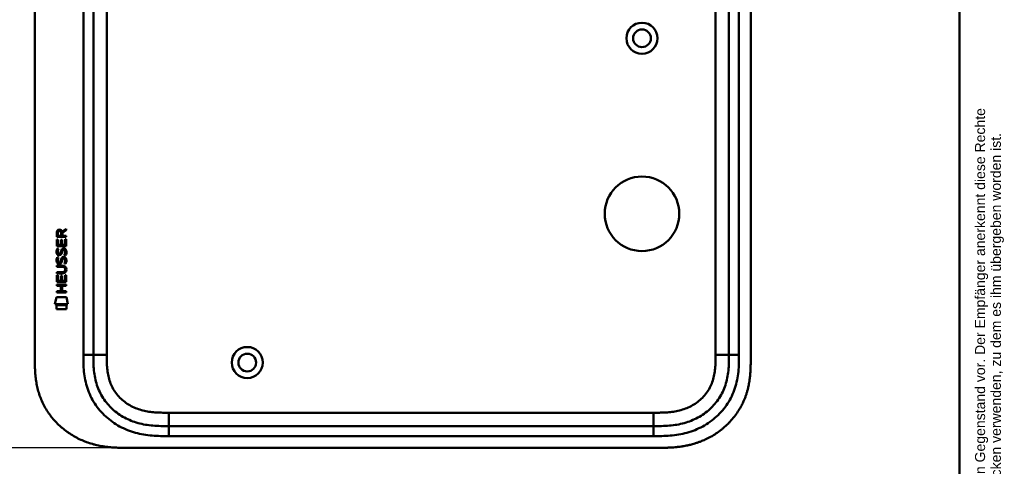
# Model space of a CAD drawing. Header units: millimetres. Extents: x 20 to 833, y 20 to 574.
# Tile 18 of 20: x 539 to 833, y 261 to 394. Entities that reach past the tile are written whole.
import ezdxf
from ezdxf.enums import TextEntityAlignment as Align

# ---------------------------------------------------------------- set-up
doc = ezdxf.new("R2010")
doc.units = ezdxf.units.MM
doc.header["$LTSCALE"] = 2
for name, color, linetype, lineweight in [('Bemaßungen(DIN)', 7, 'Continuous', 25), ('Sichtbare Kanten(DIN)', 7, 'Continuous', 50), ('Sichtbare tangentiale Kanten(DIN)', 7, 'Continuous', 50), ('Skizziergeometrie(DIN)', 7, 'Continuous', 50), ('Symbole(DIN)', 7, 'Continuous', 25)]:
    doc.layers.add(name, color=color, linetype=linetype, lineweight=lineweight)
doc.styles.add('Aktuell-DIN', font='arial.ttf')
doc.styles.add('STANDARD-DIN~0', font='arial.ttf')
doc.styles.add('Textstil10', font='arial.ttf')
doc.styles.add('Textstil41', font='arial.ttf', dxfattribs={"width": 0.8})
doc.styles.add('Textstil83', font='arial.ttf', dxfattribs={"width": 0.8})
doc.dimstyles.new('CAD-LAN', dxfattribs={"dimscale": 2, "dimtxt": 3.5, "dimasz": 2.5, "dimexe": 3.175, "dimexo": 0, "dimgap": 0.8, "dimtad": 1, "dimrnd": 1e-08, "dimtxsty": 'STANDARD-DIN~0', "dimcen": 0.09, "dimdle": 10, "dimclrd": 250, "dimclre": 250, "dimclrt": 250, "dimadec": 0, "dimazin": 2, "dimtfac": 1, "dimtmove": 0, "dimatfit": 3, "dimfxl": 1, "dimtolj": 1, "dimtzin": 0, "dimlwd": 25, "dimlwe": 25, "dimarcsym": 0})

# ---------------------------------------------------------------- blocks, each defined once
blk = doc.blocks.new('Ränder Standardrahmen')
at = {"layer": 'Skizziergeometrie(DIN)', "flags": 128}
blk.add_lwpolyline([(10, 10), (10, 287), (410, 287), (410, 10), (10, 10)], dxfattribs=at)
blk = doc.blocks.new('Schriftfelder Heusser')
at = {"layer": 'Symbole(DIN)', "color": 7, "insert": (293.33, 191.7), "char_height": 1.5, "width": 182.3003, "attachment_point": 1, "rotation": 90, "line_spacing_factor": 0.944221, "style": 'Aktuell-DIN'}
blk.add_mtext('\\fArial|b0|i0;\\H1.5000;Die Schlossfabrik Heusser AG ist Eigentümerin dieses Dokumentes und behält sich alle Rechte an diesem und dem dargestellten Gegenstand vor. Der Empfänger anerkennt diese Rechte\\Pund wird das Dokument nicht ohne schriftliche Ermächtigung der Eigentümerin Dritten zugänglich machen oder zu anderen Zwecken verwenden, zu dem es ihm übergeben worden ist.\\P ', dxfattribs=at)
at = {"layer": 'Symbole(DIN)', "color": 179, "true_color": 0x262659, "style": 'Textstil10'}
blk.add_attdef('ERSTELLUNGSDATUM_001', (217.23, 218.29), '', height=2, dxfattribs=at)
at = {"layer": 'Symbole(DIN)', "color": 179, "true_color": 0x262659}
for tag, height, style, p in [('AUTOR', 2.49, 'Aktuell-DIN', (240.03, 219.26)), ('KONTROLLDATUM', 2, 'Textstil10', (217.42, 215.04)), ('KONTROLLIERT_VON', 2, 'Textstil10', (239.98, 215.05))]:
    blk.add_attdef(tag, text='', height=height, dxfattribs=dict(at, style=style)).set_placement(p, align=Align.MIDDLE_LEFT)
at = {"layer": 'Symbole(DIN)', "color": 7, "style": 'Textstil83', "width": 0.8}
blk.add_attdef('Anfänglicher_Ansichtsmaßstab_001', (281.57, 213.34), '', height=2.3, dxfattribs=at)
at = {"layer": 'Symbole(DIN)', "color": 179, "true_color": 0x262659, "style": 'Textstil10'}
blk.add_attdef('PROJEKT', text='', height=2, dxfattribs=at).set_placement((217.77, 209.72), align=Align.BOTTOM_LEFT)
at = {"layer": 'Symbole(DIN)', "color": 7, "style": 'Textstil41', "width": 0.8}
blk.add_attdef('STATUS', text='', height=5, dxfattribs=at).set_placement((284.53, 195.86), align=Align.MIDDLE_CENTER)
blk = doc.blocks.new('*D21')
at = {"layer": 'Bemaßungen(DIN)', "color": 250, "linetype": 'Continuous', "lineweight": 25, "true_color": 0x3f3f3f, "transparency": 16777216}
for p, q in [((570.63, 511.24), (496.28, 511.24)), ((502.63, 506.24), (502.63, 271.24)), ((570.63, 266.24), (496.28, 266.24))]:
    blk.add_line(p, q, dxfattribs=at)
at = {"layer": 'Bemaßungen(DIN)', "color": 250, "linetype": 'Continuous', "true_color": 0x3f3f3f, "transparency": 16777216}
for points in [[(501.8, 506.24), (503.47, 506.24), (502.63, 511.24)], [(501.8, 271.24), (503.47, 271.24), (502.63, 266.24)]]:
    blk.add_solid(points, dxfattribs=at)
at = {"layer": 'Defpoints', "color": 0, "linetype": 'Continuous', "transparency": 16777216}
for p in [(570.63, 511.24), (502.63, 266.24), (570.63, 266.24)]:
    blk.add_point(p, dxfattribs=at)
at = {"layer": 'Bemaßungen(DIN)', "color": 250, "linetype": 'Continuous', "lineweight": 25, "true_color": 0x3f3f3f, "transparency": 16777216, "insert": (493.88, 380.92), "char_height": 7, "attachment_point": 1, "rotation": 90, "style": 'STANDARD-DIN~0'}
blk.add_mtext('\\A1;245', dxfattribs=at)

msp = doc.modelspace()

# ---------------------------------------------------------------- linework, layer by layer
at = {"layer": 'Sichtbare Kanten(DIN)'}
for p, q in [((543.594, 293.027), (543.594, 484.459)), ((561.094, 483.459), (561.094, 294.027)), ((751.094, 294.027), (751.094, 483.459)), ((757.594, 293.027), (757.594, 484.459)), ((550.128, 329.317), (550.131, 330.63)), ((550.479, 330.586), (550.478, 329.698)), ((550.478, 329.698), (551.496, 329.697)), ((551.496, 329.697), (551.496, 330.585)), ((551.793, 330.946), (552.989, 331.736)), ((551.846, 330.547), (551.845, 329.697)), ((551.845, 329.697), (552.987, 329.696)), ((552.988, 331.302), (551.846, 330.547)), ((552.987, 329.696), (552.987, 329.314)), ((552.989, 331.736), (552.988, 331.302)), ((550.126, 326.586), (550.128, 328.591)), ((552.987, 329.314), (550.128, 329.317)), ((550.128, 328.591), (550.476, 328.59)), ((550.476, 328.59), (550.475, 326.963)), ((550.475, 326.963), (551.369, 326.962)), ((551.369, 326.962), (551.371, 328.409)), ((551.371, 328.409), (551.719, 328.409)), ((551.719, 328.409), (551.718, 326.962)), ((551.718, 326.962), (552.636, 326.961)), ((552.636, 326.961), (552.638, 328.608)), ((552.638, 328.608), (552.986, 328.608)), ((552.986, 328.608), (552.985, 326.584)), ((552.985, 326.584), (550.126, 326.586)), ((550.298, 325.812), (550.636, 325.712)), ((550.494, 324.481), (550.501, 324.464)), ((551.178, 324.383), (551.189, 324.4)), ((552.226, 325.509), (552.215, 325.509)), ((550.296, 323.266), (550.634, 323.166)), ((550.492, 321.934), (550.499, 321.917)), ((551.176, 321.837), (551.187, 321.853)), ((552.224, 322.963), (552.213, 322.963)), ((550.119, 318.424), (550.12, 318.801)), ((551.765, 318.423), (550.119, 318.424)), ((550.12, 318.801), (551.79, 318.8)), ((550.121, 320.736), (551.767, 320.734)), ((550.121, 320.359), (550.121, 320.736)), ((551.791, 320.357), (550.121, 320.359)), ((552.671, 319.572), (552.671, 319.582)), ((550.115, 314.678), (550.116, 315.055)), ((550.116, 315.055), (552.974, 315.053)), ((550.117, 315.849), (550.119, 317.853)), ((552.976, 315.846), (550.117, 315.849)), ((550.119, 317.853), (550.468, 317.853)), ((550.468, 317.853), (550.466, 316.225)), ((550.466, 316.225), (551.361, 316.225)), ((551.361, 316.225), (551.362, 317.672)), ((551.362, 317.672), (551.71, 317.671)), ((551.71, 317.671), (551.709, 316.224)), ((551.709, 316.224), (552.628, 316.224)), ((552.628, 316.224), (552.629, 317.871)), ((552.629, 317.871), (552.978, 317.871)), ((552.974, 315.053), (552.974, 314.676)), ((552.978, 317.871), (552.976, 315.846)), ((550.114, 312.743), (550.114, 313.12)), ((550.114, 313.12), (551.357, 313.119)), ((552.972, 312.741), (550.114, 312.743)), ((551.358, 314.677), (550.115, 314.678)), ((551.357, 313.119), (551.358, 314.677)), ((551.715, 314.677), (551.713, 313.119)), ((551.713, 313.119), (552.973, 313.118)), ((552.974, 314.676), (551.715, 314.677)), ((552.973, 313.118), (552.972, 312.741)), ((549.583, 309.166), (550.042, 311.299)), ((553.498, 309.163), (549.583, 309.166)), ((550.042, 311.299), (553.048, 311.297)), ((553.048, 311.297), (553.498, 309.163)), ((550.041, 307.738), (550.042, 308.88)), ((553.038, 307.736), (550.041, 307.738)), ((550.042, 308.88), (553.039, 308.878)), ((553.039, 308.878), (553.038, 307.736)), ((583.632, 272.743), (728.556, 272.743)), ((570.633, 266.243), (729.555, 266.243))]:
    msp.add_line(p, q, dxfattribs=at)
for centre, radius in [((725.094, 388.743), 4.65), ((725.094, 388.743), 2.65), ((725.094, 336.243), 11.15), ((607.094, 291.743), 4.65), ((607.094, 291.743), 2.65)]:
    msp.add_circle(centre, radius, dxfattribs=at)
for centre, major_axis, ratio, start_param, end_param in [((551.657, 329.813), (-0.976, 1.274), 0.5180415, 5.9043613, 6.8771057), ((550.265, 329.732), (1.242, 1.64), 0.5994938, 5.878165, 6.7089725), ((551.76, 327.591), (1.103, 3.296), 0.2312948, 2.8124619, 2.8734213), ((551.24, 325.275), (0.574, 1.004), 0.5438409, 2.7534304, 3.2137241), ((551.12, 324.408), (0.098, 0.139), 0.3641716, 4.4844927, 4.7925708), ((551.567, 323.823), (0.839, 1.642), 0.4591024, 5.9761877, 6.4975755), ((551.844, 325.292), (1.192, 3.54), 0.2215161, 2.8263053, 2.8854462), ((551.245, 322.737), (0.583, 1.012), 0.541605, 2.7569093, 3.2147406), ((551.118, 321.861), (0.098, 0.139), 0.3641716, 4.4844927, 4.7925708), ((551.566, 321.278), (0.838, 1.64), 0.4594521, 5.9760112, 6.497704), ((547.95, 323.105), (4.808, -4.323), 0.3742014, 5.888113, 6.6064523), ((547.946, 316.061), (4.814, 4.313), 0.3742661, 5.9599282, 6.6783921), ((529.238, 339.409), (23.266, -20.361), 0.1371339, 6.127502, 6.402435)]:
    msp.add_ellipse(centre, major_axis=major_axis, ratio=ratio, start_param=start_param, end_param=end_param, dxfattribs=at)
for points in [[(550.131, 330.63), (550.145, 331.072), (550.377, 331.534), (550.99, 331.533)], [(551.496, 330.585), (551.497, 330.858), (551.41, 331.184), (550.994, 331.184)], [(550.174, 324.334), (550.084, 324.575), (550.055, 324.808), (550.097, 325.136)], [(550.097, 325.136), (550.115, 325.275), (550.156, 325.482), (550.227, 325.656)], [(550.734, 323.873), (550.51, 323.906), (550.281, 324.052), (550.174, 324.334)], [(550.227, 325.656), (550.246, 325.705), (550.298, 325.812), (550.298, 325.812)], [(550.482, 325.248), (550.417, 324.995), (550.411, 324.771), (550.47, 324.555)], [(550.636, 325.712), (550.636, 325.712), (550.517, 325.385), (550.482, 325.248)], [(550.706, 324.251), (550.853, 324.191), (551.042, 324.227), (551.147, 324.341)], [(550.888, 323.861), (550.788, 323.862), (550.767, 323.868), (550.734, 323.873)], [(551.516, 324.225), (551.401, 324.015), (551.206, 323.857), (550.888, 323.861)], [(551.189, 324.4), (551.258, 324.51), (551.315, 324.673), (551.37, 324.918)], [(551.37, 324.918), (551.454, 325.286), (551.556, 325.497), (551.697, 325.665)], [(551.709, 324.768), (551.654, 324.528), (551.592, 324.363), (551.516, 324.225)], [(551.697, 325.665), (551.79, 325.775), (551.92, 325.847), (552.1, 325.871)], [(551.758, 324.967), (551.75, 324.936), (551.71, 324.77), (551.709, 324.768)], [(551.944, 325.391), (551.873, 325.303), (551.812, 325.165), (551.758, 324.967)], [(552.215, 325.509), (552.093, 325.509), (552.018, 325.477), (551.944, 325.391)], [(552.1, 325.871), (552.387, 325.91), (552.67, 325.81), (552.864, 325.493)], [(552.418, 323.927), (552.418, 323.927), (552.573, 324.181), (552.632, 324.465)], [(552.787, 323.84), (552.767, 323.845), (552.419, 323.927), (552.418, 323.927)], [(552.632, 324.465), (552.701, 324.798), (552.701, 325.075), (552.595, 325.272)], [(553.012, 324.558), (552.982, 324.227), (552.824, 323.898), (552.787, 323.84)], [(552.864, 325.493), (552.974, 325.312), (553.027, 325.094), (553.027, 324.824)], [(553.027, 324.824), (553.027, 324.739), (553.02, 324.653), (553.012, 324.558)], [(550.172, 321.787), (550.082, 322.028), (550.053, 322.261), (550.095, 322.59)], [(550.095, 322.59), (550.112, 322.729), (550.154, 322.936), (550.225, 323.109)], [(550.732, 321.327), (550.508, 321.36), (550.278, 321.505), (550.172, 321.787)], [(550.225, 323.109), (550.244, 323.158), (550.296, 323.266), (550.296, 323.266)], [(550.479, 322.701), (550.415, 322.449), (550.409, 322.224), (550.468, 322.008)], [(550.634, 323.166), (550.634, 323.165), (550.514, 322.839), (550.479, 322.701)], [(550.704, 321.704), (550.851, 321.644), (551.04, 321.68), (551.145, 321.795)], [(550.886, 321.314), (550.786, 321.315), (550.765, 321.322), (550.732, 321.327)], [(551.514, 321.679), (551.399, 321.469), (551.204, 321.31), (550.886, 321.314)], [(551.187, 321.853), (551.256, 321.963), (551.313, 322.126), (551.367, 322.372)], [(551.367, 322.372), (551.452, 322.74), (551.554, 322.951), (551.695, 323.118)], [(551.707, 322.221), (551.652, 321.981), (551.59, 321.816), (551.514, 321.679)], [(551.695, 323.118), (551.788, 323.229), (551.918, 323.301), (552.098, 323.325)], [(551.756, 322.42), (551.748, 322.39), (551.708, 322.224), (551.707, 322.221)], [(551.942, 322.845), (551.871, 322.756), (551.81, 322.618), (551.756, 322.42)], [(552.213, 322.963), (552.091, 322.963), (552.016, 322.93), (551.942, 322.845)], [(552.098, 323.325), (552.385, 323.363), (552.668, 323.263), (552.862, 322.947)], [(552.416, 321.38), (552.416, 321.38), (552.571, 321.634), (552.63, 321.919)], [(552.785, 321.293), (552.765, 321.298), (552.416, 321.38), (552.416, 321.38)], [(552.63, 321.919), (552.699, 322.252), (552.699, 322.528), (552.593, 322.725)], [(553.01, 322.012), (552.98, 321.681), (552.822, 321.351), (552.785, 321.293)], [(552.862, 322.947), (552.972, 322.766), (553.025, 322.547), (553.025, 322.277)], [(553.025, 322.277), (553.025, 322.192), (553.018, 322.107), (553.01, 322.012)]]:
    msp.add_open_spline(points, degree=3, dxfattribs=at)
for points, knots in [([(552.671, 319.582), (552.671, 319.629), (552.668, 319.676), (552.652, 319.811), (552.63, 319.899), (552.555, 320.049), (552.509, 320.111), (552.389, 320.216), (552.318, 320.256), (552.101, 320.34), (551.941, 320.357), (551.791, 320.357)], [0, 0, 0, 0, 0.01400423, 0.01400423, 0.0408947, 0.0408947, 0.06439039, 0.06439039, 0.08887549, 0.08887549, 0.13413559, 0.13413559, 0.13413559, 0.13413559]), ([(543.594, 293.027), (543.594, 292.473), (543.595, 291.356), (543.628, 289.942), (543.705, 288.516), (543.808, 287.367), (544.004, 285.928), (544.218, 284.776), (544.566, 283.342), (544.912, 282.204), (545.433, 280.799), (545.92, 279.693), (546.619, 278.343), (547.248, 277.291), (548.119, 276.022), (548.883, 275.045), (549.915, 273.881), (550.801, 272.997), (551.975, 271.961), (552.964, 271.189), (554.257, 270.299), (555.331, 269.651), (556.716, 268.922), (557.854, 268.406), (559.305, 267.846), (560.484, 267.464), (561.974, 267.069), (563.174, 266.817), (564.679, 266.575), (565.882, 266.437), (567.38, 266.322), (568.869, 266.259), (570.047, 266.245), (570.633, 266.243)], [0.02325842, 0.02325842, 0.02325842, 0.02325842, 0.06395557, 0.10465272, 0.12500129, 0.16569844, 0.18604701, 0.22674416, 0.24709273, 0.28778988, 0.30813845, 0.3488356, 0.36918417, 0.40988132, 0.43022989, 0.47092704, 0.49127561, 0.53197276, 0.55232133, 0.59301848, 0.61336705, 0.6540642, 0.67441277, 0.71510992, 0.73545849, 0.77615564, 0.79650421, 0.83720136, 0.85754993, 0.89824708, 0.91859565, 0.9592928, 0.99998994, 0.99998994, 0.99998994, 0.99998994]), ([(561.094, 294.027), (561.094, 293.227), (561.096, 291.643), (561.226, 289.337), (561.556, 287.12), (562.303, 284.291), (563.862, 281.013), (566.693, 277.67), (570.277, 275.128), (573.711, 273.765), (576.629, 273.128), (578.894, 272.851), (581.231, 272.744), (582.827, 272.743), (583.632, 272.743)], [0, 0, 0, 0, 0.2435013, 0.4870027, 0.730504, 0.9740054, 1.4610081, 1.9480107, 2.4350134, 2.9220161, 3.1655175, 3.4090188, 3.6525201, 3.8960223, 3.8960223, 3.8960223, 3.8960223]), ([(728.556, 272.743), (729.361, 272.743), (730.957, 272.744), (733.294, 272.851), (735.56, 273.128), (738.477, 273.765), (741.911, 275.128), (745.496, 277.67), (748.326, 281.013), (749.885, 284.291), (750.632, 287.12), (750.962, 289.338), (751.093, 291.644), (751.094, 293.227), (751.094, 294.027)], [18.3883596, 18.3883596, 18.3883596, 18.3883596, 18.6318617, 18.875363, 19.1188643, 19.3623656, 19.8493681, 20.3363707, 20.8233732, 21.3103757, 21.553877, 21.7973783, 22.0408796, 22.2843823, 22.2843823, 22.2843823, 22.2843823]), ([(729.555, 266.243), (730.153, 266.242), (731.204, 266.244), (732.415, 266.269), (733.328, 266.304), (733.938, 266.337), (734.7, 266.391), (735.311, 266.445), (736.074, 266.529), (736.685, 266.609), (737.6, 266.75), (738.511, 266.92), (739.717, 267.198), (740.614, 267.445), (741.502, 267.726), (742.088, 267.93), (742.96, 268.26), (743.819, 268.623), (745.08, 269.229), (746.17, 269.832), (747.484, 270.665), (748.495, 271.393), (749.703, 272.377), (750.621, 273.221), (751.701, 274.345), (752.509, 275.296), (753.444, 276.545), (754.128, 277.59), (754.821, 278.813), (755.239, 279.652), (755.622, 280.507), (755.859, 281.084), (756.132, 281.815), (756.332, 282.406), (756.558, 283.152), (756.721, 283.753), (756.939, 284.66), (757.122, 285.573), (757.309, 286.799), (757.411, 287.718), (757.486, 288.637), (757.524, 289.249), (757.558, 290.012), (757.576, 290.62), (757.588, 291.377), (757.594, 292.13), (757.594, 292.729), (757.594, 293.027)], [0.00000945, 0.00000945, 0.00000945, 0.00000945, 0.04167564, 0.07292528, 0.08334182, 0.10417491, 0.11459146, 0.13542455, 0.1458411, 0.16667419, 0.17709074, 0.20834038, 0.22917347, 0.26042311, 0.27083965, 0.29167275, 0.30208929, 0.33333893, 0.35417202, 0.39583821, 0.4166713, 0.45833749, 0.47917058, 0.52083676, 0.54166985, 0.58333604, 0.60416913, 0.64583532, 0.66666841, 0.69791805, 0.70833459, 0.72916769, 0.73958423, 0.76041733, 0.77083387, 0.79166696, 0.80208351, 0.83333315, 0.85416624, 0.88541588, 0.89583243, 0.91666552, 0.92708206, 0.94791516, 0.9583317, 0.9791648, 0.99999789, 0.99999789, 0.99999789, 0.99999789])]:
    msp.add_open_spline(points, degree=3, knots=knots, dxfattribs=at)
at = {"layer": 'Sichtbare tangentiale Kanten(DIN)'}
for p, q in [((558.094, 294.027), (558.094, 483.459)), ((565.094, 483.459), (565.094, 294.027)), ((747.094, 294.027), (747.094, 483.459)), ((754.094, 483.459), (754.094, 294.027)), ((558.094, 294.027), (561.094, 294.027)), ((565.094, 294.027), (561.094, 294.027)), ((747.094, 294.027), (751.094, 294.027)), ((751.094, 294.027), (754.094, 294.027)), ((583.632, 276.743), (728.556, 276.743)), ((583.632, 276.743), (583.632, 272.743)), ((728.556, 276.743), (728.556, 272.743)), ((583.632, 272.743), (583.632, 269.743)), ((728.556, 272.743), (728.556, 269.743)), ((728.556, 269.743), (583.632, 269.743))]:
    msp.add_line(p, q, dxfattribs=at)
for points, knots in [([(583.632, 269.743), (582.827, 269.743), (581.18, 269.744), (578.656, 269.858), (576.134, 270.165), (572.817, 270.887), (568.839, 272.461), (564.648, 275.433), (561.314, 279.365), (559.477, 283.234), (558.61, 286.523), (558.236, 289.047), (558.095, 291.58), (558.094, 293.227), (558.094, 294.027)], [0, 0, 0, 0, 0.2435028, 0.4870041, 0.7305055, 0.9740068, 1.4610095, 1.9480122, 2.4350149, 2.9220176, 3.1655189, 3.4090202, 3.6525216, 3.8960229, 3.8960229, 3.8960229, 3.8960229]), ([(565.094, 294.027), (565.094, 293.792), (565.094, 293.557), (565.095, 293.321), (565.095, 293.178), (565.096, 293.034), (565.097, 292.89), (565.097, 292.818), (565.098, 292.746), (565.099, 292.675), (565.1, 292.531), (565.102, 292.387), (565.105, 292.243), (565.106, 292.167), (565.108, 292.091), (565.109, 292.015), (565.111, 291.939), (565.113, 291.862), (565.115, 291.786), (565.119, 291.634), (565.124, 291.482), (565.131, 291.324), (565.143, 291.015), (565.159, 290.721), (565.182, 290.417), (565.182, 290.409), (565.183, 290.402), (565.183, 290.394), (565.229, 289.777), (565.295, 289.188), (565.391, 288.599), (565.393, 288.59), (565.394, 288.581), (565.396, 288.573), (565.494, 287.979), (565.623, 287.392), (565.789, 286.814), (565.79, 286.81), (565.791, 286.805), (565.792, 286.801), (565.962, 286.213), (566.171, 285.63), (566.418, 285.071), (566.668, 284.506), (566.961, 283.952), (567.29, 283.427), (567.621, 282.899), (567.994, 282.391), (568.398, 281.917), (568.804, 281.441), (569.248, 280.99), (569.717, 280.576), (570.185, 280.163), (570.684, 279.782), (571.205, 279.437), (571.725, 279.093), (572.269, 278.782), (572.828, 278.509), (573.387, 278.237), (573.968, 277.998), (574.555, 277.797), (574.558, 277.796), (574.562, 277.795), (574.565, 277.794), (575.145, 277.595), (575.741, 277.429), (576.34, 277.295), (576.345, 277.294), (576.351, 277.293), (576.356, 277.292), (576.946, 277.16), (577.538, 277.059), (578.138, 276.982), (578.147, 276.981), (578.157, 276.979), (578.166, 276.978), (578.759, 276.902), (579.347, 276.851), (579.964, 276.815), (579.972, 276.814), (579.979, 276.814), (579.986, 276.813), (580.292, 276.796), (580.586, 276.783), (580.887, 276.773), (581.197, 276.763), (581.506, 276.756), (581.814, 276.752), (582.422, 276.743), (583.027, 276.743), (583.632, 276.743)], [0, 0, 0, 0, 0.0706021, 0.0706021, 0.0706021, 0.1137345, 0.1137345, 0.1137345, 0.1353008, 0.1353008, 0.1353008, 0.1784332, 0.1784332, 0.1784332, 0.2012935, 0.2012935, 0.2012935, 0.2241537, 0.2241537, 0.2241537, 0.2698741, 0.2698741, 0.2698741, 0.3591194, 0.3591194, 0.3591194, 0.3613149, 0.3613149, 0.3613149, 0.5416681, 0.5416681, 0.5416681, 0.544386, 0.544386, 0.544386, 0.7261845, 0.7261845, 0.7261845, 0.7275109, 0.7275109, 0.7275109, 0.9125996, 0.9125996, 0.9125996, 1.0994646, 1.0994646, 1.0994646, 1.2874424, 1.2874424, 1.2874424, 1.4758528, 1.4758528, 1.4758528, 1.6636517, 1.6636517, 1.6636517, 1.8511233, 1.8511233, 1.8511233, 2.0385317, 2.0385317, 2.0385317, 2.0396163, 2.0396163, 2.0396163, 2.2247423, 2.2247423, 2.2247423, 2.2263922, 2.2263922, 2.2263922, 2.408543, 2.408543, 2.408543, 2.4113526, 2.4113526, 2.4113526, 2.5914161, 2.5914161, 2.5914161, 2.5935787, 2.5935787, 2.5935787, 2.6828378, 2.6828378, 2.6828378, 2.7746209, 2.7746209, 2.7746209, 2.9561272, 2.9561272, 2.9561272, 2.9561272]), ([(728.556, 276.743), (728.72, 276.743), (728.883, 276.743), (729.047, 276.743), (729.489, 276.743), (729.932, 276.745), (730.375, 276.752), (730.527, 276.754), (730.679, 276.757), (730.832, 276.76), (730.908, 276.762), (730.984, 276.764), (731.06, 276.766), (731.136, 276.768), (731.213, 276.77), (731.292, 276.773), (731.602, 276.783), (731.896, 276.796), (732.202, 276.813), (732.209, 276.814), (732.217, 276.814), (732.224, 276.815), (732.841, 276.851), (733.429, 276.902), (734.022, 276.978), (734.032, 276.979), (734.041, 276.981), (734.05, 276.982), (734.65, 277.059), (735.242, 277.16), (735.832, 277.292), (735.837, 277.293), (735.843, 277.294), (735.848, 277.295), (736.447, 277.429), (737.044, 277.595), (737.623, 277.794), (737.627, 277.795), (737.63, 277.796), (737.633, 277.797), (738.22, 277.998), (738.801, 278.237), (739.36, 278.509), (739.919, 278.782), (740.464, 279.093), (740.984, 279.437), (741.503, 279.781), (742.001, 280.162), (742.469, 280.574), (742.939, 280.989), (743.384, 281.44), (743.79, 281.917), (744.194, 282.391), (744.567, 282.899), (744.898, 283.427), (745.227, 283.952), (745.521, 284.506), (745.77, 285.071), (746.017, 285.63), (746.227, 286.213), (746.396, 286.801), (746.397, 286.805), (746.398, 286.81), (746.4, 286.814), (746.566, 287.392), (746.694, 287.979), (746.793, 288.573), (746.794, 288.581), (746.796, 288.59), (746.797, 288.599), (746.893, 289.188), (746.96, 289.777), (747.005, 290.394), (747.006, 290.402), (747.006, 290.409), (747.007, 290.417), (747.029, 290.721), (747.045, 291.015), (747.057, 291.317), (747.07, 291.627), (747.078, 291.936), (747.084, 292.243), (747.094, 292.84), (747.094, 293.434), (747.094, 294.027)], [0, 0, 0, 0, 0.0490671, 0.0490671, 0.0490671, 0.1818725, 0.1818725, 0.1818725, 0.2275822, 0.2275822, 0.2275822, 0.2504376, 0.2504376, 0.2504376, 0.2732931, 0.2732931, 0.2732931, 0.3625526, 0.3625526, 0.3625526, 0.3647147, 0.3647147, 0.3647147, 0.5447737, 0.5447737, 0.5447737, 0.5475879, 0.5475879, 0.5475879, 0.7297386, 0.7297386, 0.7297386, 0.7313885, 0.7313885, 0.7313885, 0.9165146, 0.9165146, 0.9165146, 0.9175992, 0.9175992, 0.9175992, 1.1050076, 1.1050076, 1.1050076, 1.2924792, 1.2924792, 1.2924792, 1.4799717, 1.4799717, 1.4799717, 1.6686885, 1.6686885, 1.6686885, 1.8566662, 1.8566662, 1.8566662, 2.0435313, 2.0435313, 2.0435313, 2.2286199, 2.2286199, 2.2286199, 2.2299464, 2.2299464, 2.2299464, 2.4117448, 2.4117448, 2.4117448, 2.4144628, 2.4144628, 2.4144628, 2.594816, 2.594816, 2.594816, 2.5970115, 2.5970115, 2.5970115, 2.6862568, 2.6862568, 2.6862568, 2.7781066, 2.7781066, 2.7781066, 2.9561096, 2.9561096, 2.9561096, 2.9561096]), ([(754.094, 294.027), (754.094, 293.227), (754.093, 291.581), (753.952, 289.047), (753.579, 286.524), (752.712, 283.234), (750.874, 279.365), (747.541, 275.433), (743.349, 272.461), (739.371, 270.887), (736.054, 270.165), (733.532, 269.858), (731.008, 269.744), (729.361, 269.743), (728.556, 269.743)], [18.388359, 18.388359, 18.388359, 18.388359, 18.6318621, 18.8753634, 19.1188646, 19.3623659, 19.8493685, 20.336371, 20.8233735, 21.3103761, 21.5538774, 21.7973786, 22.0408799, 22.2843826, 22.2843826, 22.2843826, 22.2843826])]:
    msp.add_open_spline(points, degree=3, knots=knots, dxfattribs=at)

# ---------------------------------------------------------------- block references
at = {"xscale": 2, "yscale": 2, "zscale": 2}
for name, p in [('Ränder Standardrahmen', (0, 0)), ('Schriftfelder Heusser', (238, -362.833))]:
    msp.add_blockref(name, p, dxfattribs=at)

# ---------------------------------------------------------------- dimensions: what is measured, and where the dimension line sits
at = {"layer": 'Bemaßungen(DIN)', "color": 250, "linetype": 'Continuous', "lineweight": 25, "true_color": 0x3f3f3f}
dim = msp.add_linear_dim(base=(502.633, 266.243), p1=(570.633, 511.243), p2=(570.633, 266.243), angle=90, dimstyle='CAD-LAN', override={"dimgap": 0.8, "dimdec": 2, "dimtol": 0, "dimlim": 0, "dimtp": 0, "dimtm": 0, "dimtdec": 2, "dimtofl": 0, "dimatfit": 1}, dxfattribs=at)
dim.commit()
dim.dimension.update_dxf_attribs({"geometry": '*D21', "text_midpoint": (502.633, 388.743), "dimtype": 160})

doc.saveas('drawing.dxf')
